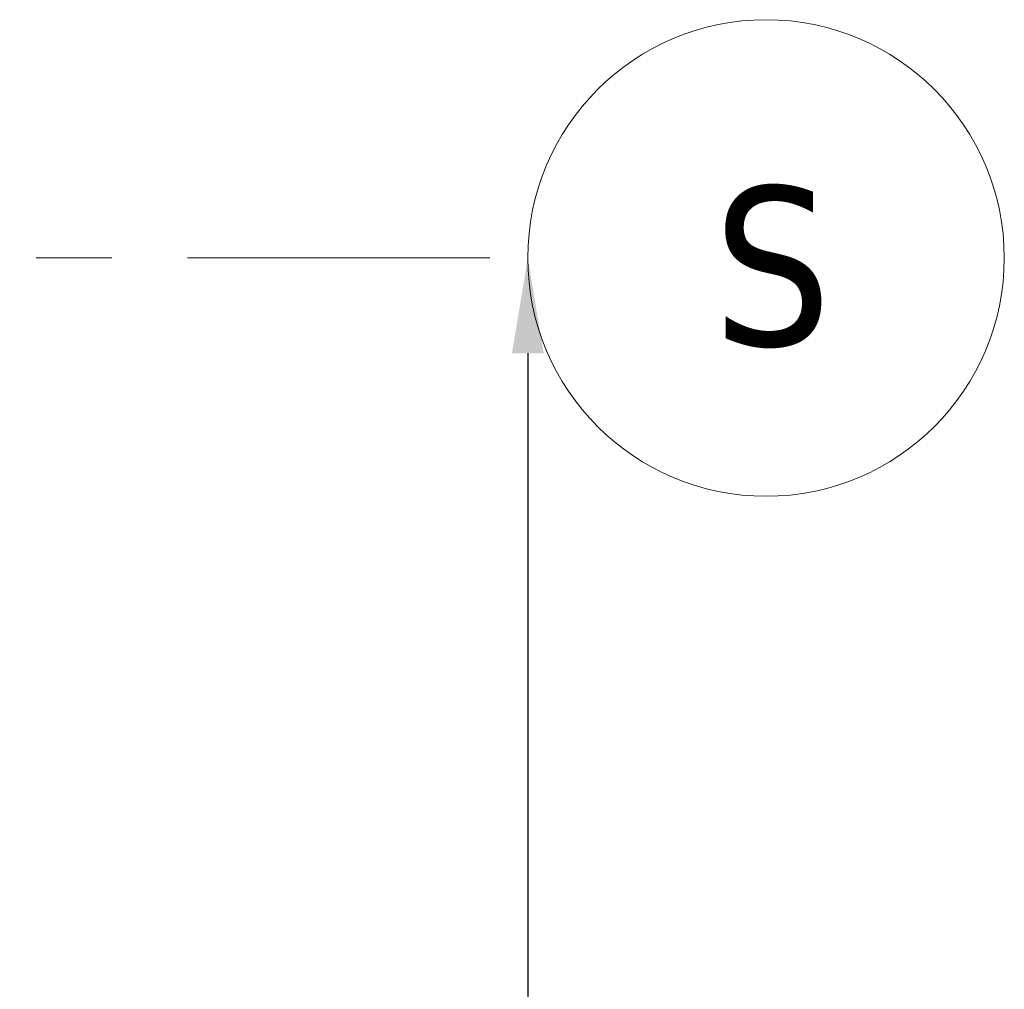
# Model space of a CAD drawing. Extents: x 3165 to 57695, y -7842 to 39081.
# Tile 247 of 248: x 55041 to 57108, y 34294 to 36328. Entities that reach past the tile are written whole.
import ezdxf

# ---------------------------------------------------------------- set-up
doc = ezdxf.new("R2010")
doc.units = 0
doc.header["$LTSCALE"] = 50
doc.header["$PDSIZE"] = -5
doc.linetypes.add('Onderlegger 3e verdieping$0$stramien', pattern=[22.225, 12.7, -3.175, 3.175, -3.175])
doc.layers.get('0').update_dxf_attribs({"linetype": 'CONTINUOUS'})
doc.layers.get('DEFPOINTS').update_dxf_attribs({"linetype": 'CONTINUOUS'})
doc.layers.add('AS-M38--_F123--_Wandlengte', color=1, linetype='CONTINUOUS')
doc.layers.add('Onderlegger 3e verdieping$0$S-GRID', color=8, linetype='CONTINUOUS', lineweight=18)
doc.styles.add('Onderlegger 3e verdieping$0$Tahoma', font='TAHOMA.TTF', dxfattribs={"height": 333.256173})
doc.styles.get("Standard").update_dxf_attribs({"font": 'isocp.shx'})
doc.dimstyles.new('CWall_F2_Wandlengte', dxfattribs={"dimscale": 50, "dimtxt": 2.5, "dimasz": 2, "dimexe": 1, "dimexo": 1, "dimgap": 0.5, "dimtad": 1, "dimdec": 0, "dimdsep": 46, "dimtxsty": 'Standard', "dimcen": 2.5, "dimclrt": 2, "dimadec": 0, "dimazin": 0, "dimtfac": 1, "dimtdec": 0, "dimtix": 1, "dimtmove": 2, "dimatfit": 0, "dimfxl": 0, "dimtolj": 1, "dimtzin": 0, "dimarcsym": 0})

# ---------------------------------------------------------------- blocks, each defined once
blk = doc.blocks.new('Onderlegger 3e verdieping$0$Grid - 5 mm-3639987-Plotview 3e Verdieping - schaal 1 op 100')
at = {"layer": 'Onderlegger 3e verdieping$0$S-GRID'}
blk.add_circle((0, 0), 5, dxfattribs=at)
for start, end in [(360, 180), (180, 360)]:
    blk.add_arc((0, 0), 5, start, end, dxfattribs=at)
blk = doc.blocks.new('Onderlegger 3e verdieping')
at = {"layer": 'Onderlegger 3e verdieping$0$S-GRID', "linetype": 'Onderlegger 3e verdieping$0$stramien'}
blk.add_line((3164.6, 35828.2), (56107.8, 35828.2), dxfattribs=at)
at = {"layer": 'Onderlegger 3e verdieping$0$S-GRID', "xscale": 99.99999999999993, "yscale": 99.99999999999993, "zscale": 99.99999999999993, "rotation": 269.9999999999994}
blk.add_blockref('Onderlegger 3e verdieping$0$Grid - 5 mm-3639987-Plotview 3e Verdieping - schaal 1 op 100', (56607.8, 35828.2), dxfattribs=at)
at = {"layer": 'Onderlegger 3e verdieping$0$S-GRID', "insert": (56620.9, 35978.2), "char_height": 333.3, "width": 306.585, "attachment_point": 2, "line_spacing_factor": 1.000232, "style": 'Onderlegger 3e verdieping$0$Tahoma'}
blk.add_mtext('S', dxfattribs=at)
blk = doc.blocks.new('*D308')
at = {"layer": 'AS-M38--_F123--_Wandlengte', "color": 0, "lineweight": -2}
blk.add_line((56107.8, 35628.2), (56107.8, 30528.2), dxfattribs=at)
at = {"layer": 'AS-M38--_F123--_Wandlengte', "color": 0}
for points in [[(56074.5, 35628.2), (56141.2, 35628.2), (56107.8, 35828.2)], [(56074.5, 30528.2), (56141.2, 30528.2), (56107.8, 30328.2)]]:
    blk.add_solid(points, dxfattribs=at)
at = {"layer": 'DEFPOINTS', "color": 0}
for p in [(56107.8, 35828.2), (56107.8, 30328.2), (56107.8, 30328.2)]:
    blk.add_point(p, dxfattribs=at)
at = {"layer": 'AS-M38--_F123--_Wandlengte', "color": 2, "insert": (55932.8, 33078.2), "char_height": 300, "attachment_point": 5, "rotation": 90}
blk.add_mtext('\\A1;5500', dxfattribs=at)

msp = doc.modelspace()

# ---------------------------------------------------------------- block references
msp.add_blockref('Onderlegger 3e verdieping', (0, 0))

# ---------------------------------------------------------------- dimensions: what is measured, and where the dimension line sits
at = {"layer": 'AS-M38--_F123--_Wandlengte'}
dim = msp.add_linear_dim(base=(56107.8, 30328.2), p1=(56107.8, 35828.2), p2=(56107.8, 30328.2), angle=90, dimstyle='CWall_F2_Wandlengte', override={"dimtxt": 6, "dimasz": 4}, dxfattribs=at)
dim.commit()
dim.dimension.update_dxf_attribs({"geometry": '*D308', "text_midpoint": (55932.8, 33078.2)})

doc.saveas('drawing.dxf')
